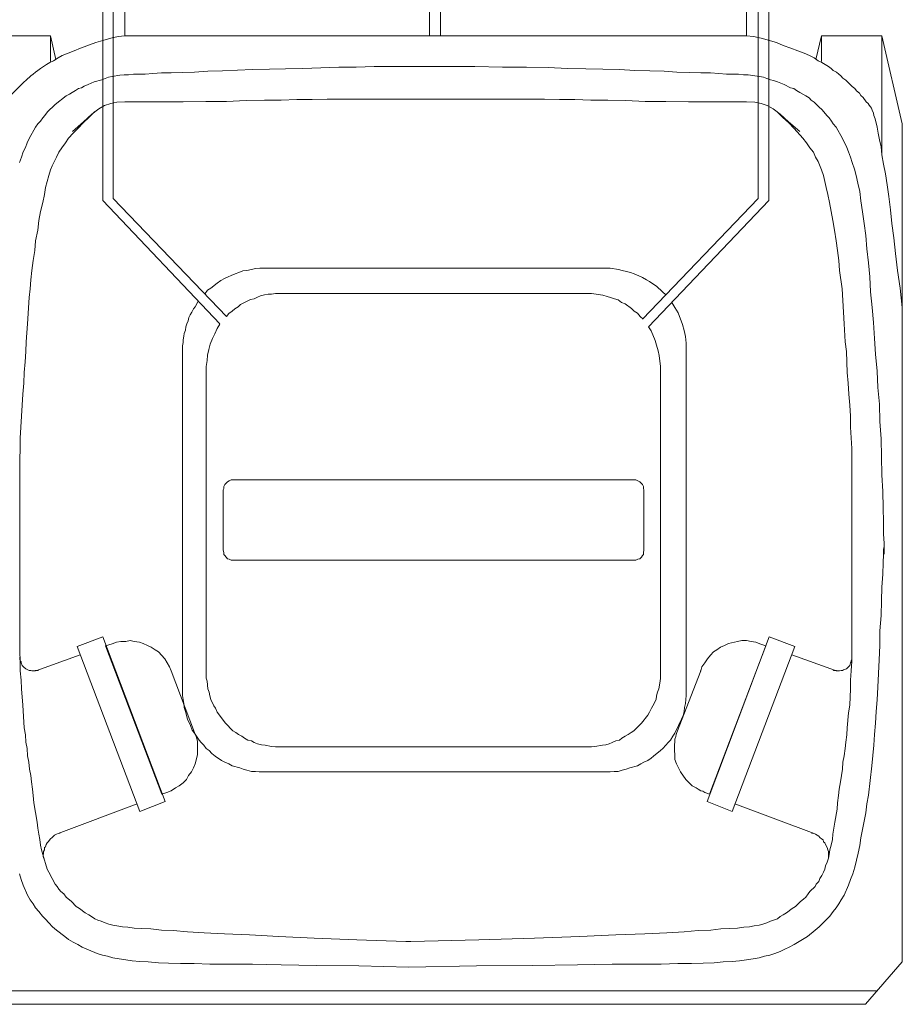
# Model space of a CAD drawing. Header units: inches. Extents: x 43593 to 117387, y -66787 to -26237.
# Tile 246 of 256: x 50042 to 50089, y -29514 to -29461. Entities that reach past the tile are written whole.
import ezdxf

# ---------------------------------------------------------------- set-up
doc = ezdxf.new("R2010")
doc.units = ezdxf.units.IN
doc.header["$MEASUREMENT"] = 0
doc.layers.get('0').update_dxf_attribs({"lineweight": 0})
doc.layers.add('p--kosz śmietnik', color=252, linetype='Continuous', lineweight=0)

# ---------------------------------------------------------------- blocks, each defined once
blk = doc.blocks.new('kosz120L-rzut')
at = {"linetype": 'Continuous'}
for points in [[(-16.449, 43.182), (-16.449, 57.401)], [(-15.903, 43.296), (-15.903, 57.424)], [(-15.266, 52.032), (-15.266, 57.447)], [(1.092, 57.356), (1.092, 52.032)], [(1.684, 52.032), (1.684, 57.447)], [(18.11, 52.032), (18.11, 57.447)], [(18.747, 43.296), (18.747, 57.424)], [(19.316, 43.182), (19.316, 57.401)], [(-22.546, 52.032), (-19.27, 52.032)], [(-19.27, 50.644), (-19.27, 52.032)], [(-19.27, 52.032), (-18.975, 50.758)], [(-16.449, 51.782), (-16.017, 51.896)], [(-16.017, 51.896), (-15.63, 51.987)], [(-15.63, 51.987), (-15.266, 52.032)], [(-15.266, 52.032), (-2.298, 52.032)], [(-15.266, 52.009), (-15.266, 52.009)], [(5.165, 52.032), (-2.298, 52.032)], [(18.11, 52.032), (5.165, 52.032)], [(18.497, 51.987), (18.11, 52.032)], [(18.11, 52.009), (18.11, 52.009)], [(18.906, 51.896), (18.497, 51.987)], [(19.725, 51.668), (18.906, 51.896)], [(22.137, 52.032), (21.841, 50.758)], [(25.39, 52.032), (22.137, 52.032)], [(22.137, 50.644), (22.137, 52.032)], [(25.39, 52.032), (26.482, 47.3)], [(25.39, 45.639), (25.39, 52.032)], [(-17.996, 51.213), (-17.655, 51.372)], [(-17.655, 51.372), (-16.836, 51.668)], [(-16.836, 51.668), (-16.449, 51.782)], [(20.089, 51.509), (19.725, 51.668)], [(20.499, 51.372), (20.089, 51.509)], [(20.863, 51.213), (20.499, 51.372)], [(-19.111, 50.69), (-18.861, 50.849)], [(-18.861, 50.849), (-18.633, 50.963)], [(-18.633, 50.963), (-18.315, 51.099)], [(-18.315, 51.099), (-17.996, 51.213)], [(21.204, 51.099), (20.863, 51.213)], [(21.5, 50.963), (21.204, 51.099)], [(21.75, 50.849), (21.5, 50.963)], [(21.955, 50.69), (21.75, 50.849)], [(-19.953, 50.166), (-19.794, 50.28)], [(-19.794, 50.28), (-19.634, 50.371)], [(-19.634, 50.371), (-19.475, 50.485)], [(-19.475, 50.485), (-19.293, 50.599)], [(-19.293, 50.599), (-19.111, 50.69)], [(-7.508, 50.235), (-6.643, 50.257)], [(-6.643, 50.257), (-5.711, 50.28)], [(-5.711, 50.28), (-3.777, 50.348)], [(-3.777, 50.348), (-2.844, 50.348)], [(-2.844, 50.348), (-1.888, 50.371)], [(-1.888, 50.371), (-0.023, 50.371)], [(3.526, 50.371), (-0.023, 50.371)], [(5.005, 50.348), (3.526, 50.371)], [(6.302, 50.348), (5.005, 50.348)], [(7.462, 50.326), (6.302, 50.348)], [(8.509, 50.28), (7.462, 50.326)], [(9.487, 50.257), (8.509, 50.28)], [(10.397, 50.235), (9.487, 50.257)], [(22.16, 50.599), (21.955, 50.69)], [(22.524, 50.371), (22.16, 50.599)], [(22.66, 50.28), (22.524, 50.371)], [(22.774, 50.166), (22.66, 50.28)], [(-20.567, 49.643), (-20.317, 49.871)], [(-20.317, 49.871), (-20.203, 49.962)], [(-20.203, 49.962), (-20.067, 50.075)], [(-20.067, 50.075), (-19.953, 50.166)], [(-16.517, 49.666), (-16.153, 49.802)], [(-16.153, 49.802), (-15.949, 49.848)], [(-15.949, 49.848), (-15.539, 49.916)], [(-15.539, 49.916), (-15.312, 49.939)], [(-15.312, 49.939), (-15.084, 49.939)], [(-15.084, 49.939), (-14.811, 49.962)], [(-14.811, 49.962), (-14.174, 49.962)], [(-14.174, 49.962), (-13.764, 50.007)], [(-13.764, 50.007), (-13.309, 50.03)], [(-13.309, 50.03), (-12.786, 50.03)], [(-12.786, 50.03), (-12.172, 50.053)], [(-12.172, 50.053), (-11.535, 50.075)], [(-11.535, 50.075), (-10.807, 50.121)], [(-10.807, 50.121), (-10.033, 50.144)], [(-10.033, 50.144), (-8.418, 50.212)], [(-8.418, 50.212), (-7.508, 50.235)], [(11.285, 50.212), (10.397, 50.235)], [(12.126, 50.166), (11.285, 50.212)], [(12.923, 50.144), (12.126, 50.166)], [(13.696, 50.121), (12.923, 50.144)], [(14.379, 50.075), (13.696, 50.121)], [(15.039, 50.053), (14.379, 50.075)], [(15.653, 50.03), (15.039, 50.053)], [(16.176, 50.03), (15.653, 50.03)], [(16.631, 50.007), (16.176, 50.03)], [(17.041, 49.962), (16.631, 50.007)], [(17.678, 49.962), (17.041, 49.962)], [(17.951, 49.939), (17.678, 49.962)], [(18.201, 49.939), (17.951, 49.939)], [(18.815, 49.848), (18.201, 49.939)], [(19.02, 49.802), (18.815, 49.848)], [(19.202, 49.734), (19.02, 49.802)], [(19.407, 49.666), (19.202, 49.734)], [(22.956, 50.075), (22.774, 50.166)], [(23.07, 49.962), (22.956, 50.075)], [(23.183, 49.871), (23.07, 49.962)], [(23.297, 49.757), (23.183, 49.871)], [(23.457, 49.643), (23.297, 49.757)], [(-21.523, 48.71), (-20.704, 49.529)], [(-20.704, 49.529), (-20.567, 49.643)], [(-17.769, 49.188), (-17.609, 49.234)], [(-17.609, 49.234), (-17.45, 49.325)], [(-17.45, 49.325), (-17.245, 49.416)], [(-17.245, 49.416), (-17.086, 49.484)], [(-17.086, 49.484), (-16.927, 49.552)], [(-16.927, 49.552), (-16.517, 49.666)], [(19.566, 49.62), (19.407, 49.666)], [(19.771, 49.552), (19.566, 49.62)], [(19.953, 49.484), (19.771, 49.552)], [(20.135, 49.416), (19.953, 49.484)], [(20.476, 49.234), (20.135, 49.416)], [(20.658, 49.188), (20.476, 49.234)], [(23.798, 49.302), (23.457, 49.643)], [(23.934, 49.188), (23.798, 49.302)], [(-19.02, 48.346), (-18.428, 48.801)], [(-18.428, 48.801), (-18.246, 48.892)], [(-18.246, 48.892), (-18.11, 48.983)], [(-18.11, 48.983), (-17.928, 49.097)], [(-17.928, 49.097), (-17.769, 49.188)], [(20.795, 49.097), (20.658, 49.188)], [(20.977, 48.983), (20.795, 49.097)], [(21.136, 48.892), (20.977, 48.983)], [(21.295, 48.801), (21.136, 48.892)], [(21.477, 48.688), (21.295, 48.801)], [(21.591, 48.574), (21.477, 48.688)], [(24.025, 49.074), (23.934, 49.188)], [(24.185, 48.938), (24.025, 49.074)], [(24.253, 48.824), (24.185, 48.938)], [(24.389, 48.71), (24.253, 48.824)], [(24.549, 48.483), (24.389, 48.71)], [(-19.293, 48.073), (-19.157, 48.187)], [(-19.157, 48.187), (-19.02, 48.346)], [(-16.677, 48.096), (-16.358, 48.278)], [(-16.358, 48.278), (-16.017, 48.392)], [(-16.017, 48.392), (-15.698, 48.46)], [(-15.698, 48.46), (-15.266, 48.483)], [(-15.266, 48.483), (-14.697, 48.483)], [(-14.857, 48.483), (-12.149, 48.483)], [(-14.174, 48.483), (-14.174, 48.483)], [(-12.149, 48.483), (-10.921, 48.506)], [(-10.921, 48.506), (-9.806, 48.506)], [(-9.806, 48.506), (-8.759, 48.551)], [(-8.759, 48.551), (-7.781, 48.574)], [(-7.781, 48.574), (-6.871, 48.574)], [(-6.871, 48.574), (-6.029, 48.597)], [(-6.029, 48.597), (-5.21, 48.597)], [(-5.21, 48.597), (-4.414, 48.619)], [(-4.414, 48.619), (-0.023, 48.619)], [(7.258, 48.619), (-0.023, 48.619)], [(8.077, 48.597), (7.258, 48.619)], [(8.896, 48.597), (8.077, 48.597)], [(9.76, 48.574), (8.896, 48.597)], [(10.67, 48.574), (9.76, 48.574)], [(11.626, 48.551), (10.67, 48.574)], [(12.672, 48.506), (11.626, 48.551)], [(13.787, 48.506), (12.672, 48.506)], [(14.993, 48.483), (13.787, 48.506)], [(17.7, 48.483), (14.993, 48.483)], [(17.041, 48.483), (17.041, 48.483)], [(18.11, 48.483), (17.587, 48.483)], [(18.565, 48.46), (18.11, 48.483)], [(18.906, 48.392), (18.565, 48.46)], [(19.225, 48.278), (18.906, 48.392)], [(19.543, 48.096), (19.225, 48.278)], [(21.75, 48.46), (21.591, 48.574)], [(22.023, 48.187), (21.75, 48.46)], [(22.16, 48.073), (22.023, 48.187)], [(24.64, 48.392), (24.549, 48.483)], [(24.708, 48.301), (24.64, 48.392)], [(24.776, 48.21), (24.708, 48.301)], [(24.822, 48.142), (24.776, 48.21)], [(24.867, 48.028), (24.822, 48.142)], [(-19.794, 47.436), (-19.68, 47.618)], [(-19.68, 47.618), (-19.566, 47.755)], [(-19.566, 47.755), (-19.43, 47.937)], [(-19.43, 47.937), (-19.293, 48.073)], [(-17.518, 47.345), (-17.2, 47.641)], [(-17.496, 47.414), (-17.041, 47.823)], [(-17.2, 47.641), (-16.881, 47.96)], [(-17.041, 47.823), (-16.677, 48.096)], [(19.93, 47.823), (19.543, 48.096)], [(20.067, 47.641), (19.748, 47.96)], [(20.362, 47.414), (19.93, 47.823)], [(20.385, 47.345), (20.067, 47.641)], [(22.273, 47.937), (22.16, 48.073)], [(22.433, 47.755), (22.273, 47.937)], [(22.546, 47.618), (22.433, 47.755)], [(22.683, 47.436), (22.546, 47.618)], [(24.935, 47.869), (24.867, 48.028)], [(24.958, 47.755), (24.935, 47.869)], [(25.026, 47.573), (24.958, 47.755)], [(-20.408, 46.504), (-20.067, 47.118)], [(-20.067, 47.118), (-19.953, 47.3)], [(-19.953, 47.3), (-19.794, 47.436)], [(-18.087, 46.89), (-17.496, 47.414)], [(-17.791, 47.05), (-17.518, 47.345)], [(20.977, 46.89), (20.362, 47.414)], [(20.681, 47.05), (20.385, 47.345)], [(22.774, 47.3), (22.683, 47.436)], [(22.933, 47.118), (22.774, 47.3)], [(23.275, 46.504), (22.933, 47.118)], [(25.14, 47.118), (25.026, 47.573)], [(25.186, 46.799), (25.14, 47.118)], [(26.482, 37.471), (26.482, 47.3)], [(-18.292, 46.526), (-18.042, 46.799)], [(-18.042, 46.799), (-17.791, 47.05)], [(21.136, 46.526), (20.681, 47.05)], [(25.254, 46.435), (25.186, 46.799)], [(-20.726, 45.798), (-20.613, 46.026)], [(-20.613, 46.026), (-20.522, 46.276)], [(-20.522, 46.276), (-20.408, 46.504)], [(-18.656, 46.003), (-18.451, 46.276)], [(-18.451, 46.276), (-18.292, 46.526)], [(21.341, 46.276), (21.136, 46.526)], [(21.523, 46.003), (21.341, 46.276)], [(23.502, 46.026), (23.275, 46.504)], [(23.593, 45.798), (23.502, 46.026)], [(25.345, 46.071), (25.254, 46.435)], [(25.39, 45.639), (25.345, 46.071)], [(-20.931, 45.229), (-20.817, 45.502)], [(-20.817, 45.502), (-20.726, 45.798)], [(-19.179, 45.047), (-18.952, 45.502)], [(-18.952, 45.502), (-18.815, 45.775)], [(-18.815, 45.775), (-18.656, 46.003)], [(21.705, 45.775), (21.523, 46.003)], [(21.818, 45.502), (21.705, 45.775)], [(21.955, 45.275), (21.818, 45.502)], [(23.707, 45.502), (23.593, 45.798)], [(23.798, 45.229), (23.707, 45.502)], [(25.481, 45.138), (25.39, 45.639)], [(-19.27, 44.82), (-19.179, 45.047)], [(22.137, 44.82), (21.955, 45.275)], [(23.912, 44.865), (23.798, 45.229)], [(25.572, 44.615), (25.481, 45.138)], [(-19.543, 43.887), (-19.361, 44.524)], [(-19.361, 44.524), (-19.27, 44.82)], [(22.251, 44.524), (22.137, 44.82)], [(22.319, 44.206), (22.251, 44.524)], [(24.003, 44.524), (23.912, 44.865)], [(24.094, 44.115), (24.003, 44.524)], [(25.663, 44.024), (25.572, 44.615)], [(22.387, 43.887), (22.319, 44.206)], [(24.207, 43.66), (24.094, 44.115)], [(25.754, 43.387), (25.663, 44.024)], [(-19.68, 43.068), (-19.589, 43.5)], [(-19.589, 43.5), (-19.543, 43.887)], [(22.478, 43.5), (22.387, 43.887)], [(22.569, 43.068), (22.478, 43.5)], [(24.253, 43.159), (24.207, 43.66)], [(25.845, 42.681), (25.754, 43.387)], [(-19.794, 42.59), (-19.68, 43.068)], [(-10.17, 36.561), (-16.449, 43.182)], [(-9.806, 36.948), (-15.903, 43.296)], [(12.536, 36.811), (18.747, 43.296)], [(12.854, 36.402), (19.316, 43.182)], [(22.66, 42.59), (22.569, 43.068)], [(24.344, 42.568), (24.253, 43.159)], [(-19.885, 42.113), (-19.794, 42.59)], [(22.751, 42.113), (22.66, 42.59)], [(24.435, 41.953), (24.344, 42.568)], [(25.914, 41.953), (25.845, 42.681)], [(-19.953, 41.589), (-19.885, 42.113)], [(22.842, 41.589), (22.751, 42.113)], [(24.526, 41.293), (24.435, 41.953)], [(26.027, 41.18), (25.914, 41.953)], [(-20.067, 41.02), (-19.953, 41.589)], [(22.933, 41.02), (22.842, 41.589)], [(24.571, 40.588), (24.526, 41.293)], [(-20.112, 40.497), (-20.067, 41.02)], [(23.001, 40.497), (22.933, 41.02)], [(26.118, 40.338), (26.027, 41.18)], [(-20.203, 39.951), (-20.112, 40.497)], [(23.07, 39.951), (23.001, 40.497)], [(24.662, 39.837), (24.571, 40.588)], [(26.232, 39.428), (26.118, 40.338)], [(-20.271, 39.428), (-20.203, 39.951)], [(23.115, 39.428), (23.07, 39.951)], [(24.731, 39.087), (24.662, 39.837)], [(-20.317, 38.927), (-20.271, 39.428)], [(-9.556, 39.155), (-9.715, 39.087)], [(-9.556, 39.155), (-9.715, 39.087)], [(-9.351, 39.246), (-9.556, 39.155)], [(-9.351, 39.246), (-9.556, 39.155)], [(-9.146, 39.314), (-9.351, 39.246)], [(-9.146, 39.314), (-9.351, 39.246)], [(-8.941, 39.405), (-9.146, 39.314)], [(-8.941, 39.405), (-9.146, 39.314)], [(-8.714, 39.428), (-8.941, 39.405)], [(-8.714, 39.428), (-8.941, 39.405)], [(-8.463, 39.473), (-8.714, 39.428)], [(-8.463, 39.473), (-8.714, 39.428)], [(-8.259, 39.519), (-8.463, 39.473)], [(-8.259, 39.519), (-8.463, 39.473)], [(-8.031, 39.542), (-8.259, 39.519)], [(-8.031, 39.542), (-8.259, 39.519)], [(-7.826, 39.542), (-8.031, 39.542)], [(-7.826, 39.542), (-8.031, 39.542)], [(-7.826, 39.542), (10.579, 39.542)], [(10.784, 39.542), (10.557, 39.542)], [(10.784, 39.542), (10.557, 39.542)], [(11.239, 39.473), (10.784, 39.542)], [(11.239, 39.473), (10.784, 39.542)], [(11.444, 39.428), (11.239, 39.473)], [(11.444, 39.428), (11.239, 39.473)], [(11.671, 39.36), (11.444, 39.428)], [(11.671, 39.36), (11.444, 39.428)], [(11.876, 39.314), (11.671, 39.36)], [(11.876, 39.314), (11.671, 39.36)], [(12.081, 39.246), (11.876, 39.314)], [(12.081, 39.246), (11.876, 39.314)], [(12.331, 39.132), (12.081, 39.246)], [(12.331, 39.132), (12.081, 39.246)], [(23.252, 38.427), (23.115, 39.428)], [(26.369, 38.472), (26.232, 39.428)], [(-20.362, 38.427), (-20.317, 38.927)], [(-10.306, 38.745), (-10.648, 38.472)], [(-10.306, 38.745), (-10.648, 38.472)], [(-10.124, 38.882), (-10.306, 38.745)], [(-10.124, 38.882), (-10.306, 38.745)], [(-9.92, 38.996), (-10.124, 38.882)], [(-9.92, 38.996), (-10.124, 38.882)], [(-9.715, 39.087), (-9.92, 38.996)], [(-9.715, 39.087), (-9.92, 38.996)], [(12.536, 39.041), (12.331, 39.132)], [(12.536, 39.041), (12.331, 39.132)], [(12.741, 38.927), (12.536, 39.041)], [(12.741, 38.927), (12.536, 39.041)], [(12.9, 38.836), (12.741, 38.927)], [(12.9, 38.836), (12.741, 38.927)], [(13.082, 38.7), (12.9, 38.836)], [(13.082, 38.7), (12.9, 38.836)], [(13.287, 38.586), (13.082, 38.7)], [(13.287, 38.586), (13.082, 38.7)], [(24.776, 38.268), (24.731, 39.087)], [(-20.408, 37.972), (-20.362, 38.427)], [(-10.83, 38.359), (-10.966, 38.177)], [(-10.83, 38.359), (-10.966, 38.177)], [(-10.648, 38.472), (-10.83, 38.359)], [(-10.648, 38.472), (-10.83, 38.359)], [(-7.781, 38.108), (-7.986, 38.063)], [(-7.781, 38.108), (-7.986, 38.063)], [(-7.576, 38.154), (-7.781, 38.108)], [(-7.576, 38.154), (-7.781, 38.108)], [(-7.394, 38.154), (-7.576, 38.154)], [(-7.394, 38.154), (-7.576, 38.154)], [(-7.189, 38.177), (-7.394, 38.154)], [(-7.189, 38.177), (-7.394, 38.154)], [(-6.985, 38.177), (-7.189, 38.177)], [(-6.985, 38.177), (-7.189, 38.177)], [(-6.985, 38.177), (9.578, 38.177)], [(9.783, 38.177), (9.578, 38.177)], [(9.783, 38.177), (9.578, 38.177)], [(10.397, 38.086), (9.783, 38.177)], [(10.397, 38.086), (9.783, 38.177)], [(10.625, 38.017), (10.397, 38.086)], [(10.625, 38.017), (10.397, 38.086)], [(13.605, 38.268), (13.287, 38.586)], [(13.605, 38.268), (13.287, 38.586)], [(13.787, 38.108), (13.605, 38.268)], [(13.787, 38.108), (13.605, 38.268)], [(23.366, 36.561), (23.252, 38.427)], [(24.867, 37.426), (24.776, 38.268)], [(26.482, 37.426), (26.369, 38.472)], [(-20.499, 36.561), (-20.408, 37.972)], [(-11.33, 37.767), (-11.489, 37.471)], [(-11.33, 37.767), (-11.489, 37.471)], [(-9.055, 37.585), (-9.191, 37.471)], [(-9.055, 37.585), (-9.191, 37.471)], [(-8.532, 37.858), (-9.055, 37.585)], [(-8.532, 37.858), (-9.055, 37.585)], [(-8.327, 37.904), (-8.532, 37.858)], [(-8.327, 37.904), (-8.532, 37.858)], [(-8.145, 37.995), (-8.327, 37.904)], [(-8.145, 37.995), (-8.327, 37.904)], [(-7.986, 38.063), (-8.145, 37.995)], [(-7.986, 38.063), (-8.145, 37.995)], [(10.807, 37.972), (10.625, 38.017)], [(10.807, 37.972), (10.625, 38.017)], [(11.034, 37.904), (10.807, 37.972)], [(11.034, 37.904), (10.807, 37.972)], [(11.216, 37.835), (11.034, 37.904)], [(11.216, 37.835), (11.034, 37.904)], [(11.398, 37.699), (11.216, 37.835)], [(11.398, 37.699), (11.216, 37.835)], [(11.603, 37.631), (11.398, 37.699)], [(11.603, 37.631), (11.398, 37.699)], [(11.944, 37.38), (11.603, 37.631)], [(11.944, 37.38), (11.603, 37.631)], [(14.265, 37.426), (14.106, 37.699)], [(14.265, 37.426), (14.106, 37.699)], [(-11.762, 37.039), (-11.831, 36.902)], [(-11.762, 37.039), (-11.831, 36.902)], [(-11.671, 37.176), (-11.762, 37.039)], [(-11.671, 37.176), (-11.762, 37.039)], [(-11.58, 37.358), (-11.671, 37.176)], [(-11.58, 37.358), (-11.671, 37.176)], [(-11.489, 37.471), (-11.58, 37.358)], [(-11.489, 37.471), (-11.58, 37.358)], [(-9.692, 37.107), (-9.806, 36.948)], [(-9.692, 37.107), (-9.806, 36.948)], [(-9.51, 37.244), (-9.692, 37.107)], [(-9.51, 37.244), (-9.692, 37.107)], [(-9.374, 37.358), (-9.51, 37.244)], [(-9.374, 37.358), (-9.51, 37.244)], [(-9.191, 37.471), (-9.374, 37.358)], [(-9.191, 37.471), (-9.374, 37.358)], [(12.081, 37.244), (11.944, 37.38)], [(12.081, 37.244), (11.944, 37.38)], [(12.263, 37.13), (12.081, 37.244)], [(12.263, 37.13), (12.081, 37.244)], [(12.399, 36.948), (12.263, 37.13)], [(12.399, 36.948), (12.263, 37.13)], [(14.356, 37.289), (14.265, 37.426)], [(14.356, 37.289), (14.265, 37.426)], [(14.447, 37.153), (14.356, 37.289)], [(14.447, 37.153), (14.356, 37.289)], [(14.675, 36.516), (14.447, 37.153)], [(14.675, 36.516), (14.447, 37.153)], [(24.935, 36.629), (24.867, 37.426)], [(26.482, 2.275), (26.482, 37.426)], [(-20.567, 35.583), (-20.499, 36.561)], [(-11.944, 36.561), (-11.99, 36.402)], [(-11.944, 36.561), (-11.99, 36.402)], [(-11.876, 36.72), (-11.944, 36.561)], [(-11.876, 36.72), (-11.944, 36.561)], [(-11.831, 36.902), (-11.876, 36.72)], [(-11.831, 36.902), (-11.876, 36.72)], [(-10.17, 36.538), (-10.306, 36.311)], [(-10.17, 36.538), (-10.306, 36.311)], [(12.559, 36.811), (12.399, 36.948)], [(12.559, 36.811), (12.399, 36.948)], [(14.766, 36.197), (14.675, 36.516)], [(14.766, 36.197), (14.675, 36.516)], [(23.411, 35.583), (23.366, 36.561)], [(24.981, 35.765), (24.935, 36.629)], [(-12.081, 36.038), (-12.104, 35.901)], [(-12.081, 36.038), (-12.104, 35.901)], [(-12.013, 36.22), (-12.081, 36.038)], [(-12.013, 36.22), (-12.081, 36.038)], [(-11.99, 36.402), (-12.013, 36.22)], [(-11.99, 36.402), (-12.013, 36.22)], [(-10.443, 36.015), (-10.557, 35.765)], [(-10.443, 36.015), (-10.557, 35.765)], [(-10.306, 36.311), (-10.443, 36.015)], [(-10.306, 36.311), (-10.443, 36.015)], [(12.991, 36.174), (12.854, 36.402)], [(12.991, 36.174), (12.854, 36.402)], [(13.218, 35.651), (12.991, 36.174)], [(13.218, 35.651), (12.991, 36.174)], [(14.834, 35.879), (14.766, 36.197)], [(14.834, 35.879), (14.766, 36.197)], [(-20.59, 35.06), (-20.567, 35.583)], [(-12.149, 35.56), (-12.172, 35.378)], [(-12.149, 35.56), (-12.172, 35.378)], [(-12.104, 35.901), (-12.149, 35.697)], [(-12.104, 35.901), (-12.149, 35.697)], [(-12.149, 35.697), (-12.149, 35.56)], [(-12.149, 35.697), (-12.149, 35.56)], [(-10.693, 35.469), (-10.761, 35.173)], [(-10.693, 35.469), (-10.761, 35.173)], [(-10.557, 35.765), (-10.693, 35.469)], [(-10.557, 35.765), (-10.693, 35.469)], [(13.287, 35.401), (13.218, 35.651)], [(13.287, 35.401), (13.218, 35.651)], [(14.879, 35.515), (14.834, 35.879)], [(14.879, 35.515), (14.834, 35.879)], [(14.879, 35.196), (14.879, 35.515)], [(14.879, 35.196), (14.879, 35.515)], [(23.479, 35.06), (23.411, 35.583)], [(25.049, 34.923), (24.981, 35.765)], [(-20.635, 34.514), (-20.59, 35.06)], [(-12.172, 35.378), (-12.172, 35.196)], [(-12.172, 35.378), (-12.172, 35.196)], [(-12.172, 16.836), (-12.172, 35.196)], [(-10.761, 35.173), (-10.83, 34.878)], [(-10.761, 35.173), (-10.83, 34.878)], [(13.378, 35.105), (13.287, 35.401)], [(13.378, 35.105), (13.287, 35.401)], [(13.423, 34.855), (13.378, 35.105)], [(13.423, 34.855), (13.378, 35.105)], [(14.879, 35.196), (14.879, 16.836)], [(23.525, 33.945), (23.479, 35.06)], [(25.14, 34.013), (25.049, 34.923)], [(-20.681, 33.945), (-20.635, 34.514)], [(-10.852, 34.582), (-10.898, 34.263)], [(-10.852, 34.582), (-10.898, 34.263)], [(-10.83, 34.878), (-10.852, 34.582)], [(-10.83, 34.878), (-10.852, 34.582)], [(13.491, 34.263), (13.423, 34.855)], [(13.491, 34.263), (13.423, 34.855)], [(-20.704, 33.376), (-20.681, 33.945)], [(-10.898, 17.723), (-10.898, 34.263)], [(-10.898, 34.263), (-10.898, 34.263)], [(-10.898, 34.263), (-10.898, 34.263)], [(13.491, 34.263), (13.491, 17.723)], [(23.57, 33.376), (23.525, 33.945)], [(25.163, 33.126), (25.14, 34.013)], [(-20.749, 32.785), (-20.704, 33.376)], [(23.616, 32.785), (23.57, 33.376)], [(25.254, 32.238), (25.163, 33.126)], [(-20.795, 32.193), (-20.749, 32.785)], [(23.661, 32.193), (23.616, 32.785)], [(-20.817, 31.601), (-20.795, 32.193)], [(23.707, 31.601), (23.661, 32.193)], [(25.277, 31.306), (25.254, 32.238)], [(-20.886, 30.418), (-20.817, 31.601)], [(23.707, 31.01), (23.707, 31.601)], [(25.345, 30.373), (25.277, 31.306)], [(23.775, 29.85), (23.707, 31.01)], [(-20.886, 29.85), (-20.886, 30.418)], [(25.39, 28.439), (25.345, 30.373)], [(-20.908, 29.258), (-20.886, 29.85)], [(23.775, 18.428), (23.775, 29.85)], [(-20.908, 18.952), (-20.908, 29.258)], [(-9.897, 27.916), (-9.76, 28.075)], [(-9.76, 28.075), (-9.669, 28.121)], [(-9.669, 28.121), (-9.556, 28.166)], [(-9.556, 28.166), (-9.442, 28.166)], [(-9.442, 28.166), (12.172, 28.166)], [(12.172, 28.166), (12.286, 28.121)], [(12.286, 28.121), (12.377, 28.075)], [(12.377, 28.075), (12.536, 27.916)], [(25.436, 27.552), (25.39, 28.439)], [(-9.988, 27.643), (-9.965, 27.711)], [(-9.988, 24.389), (-9.988, 27.643)], [(-9.965, 27.825), (-9.897, 27.916)], [(-9.965, 27.711), (-9.965, 27.825)], [(12.536, 27.916), (12.581, 27.825)], [(12.581, 27.825), (12.581, 27.711)], [(12.581, 27.711), (12.604, 27.643)], [(12.604, 27.643), (12.604, 24.389)], [(25.459, 26.664), (25.436, 27.552)], [(25.481, 25.914), (25.459, 26.664)], [(25.481, 25.277), (25.481, 25.914)], [(25.504, 24.753), (25.481, 25.277)], [(-9.965, 24.276), (-9.988, 24.389)], [(12.604, 24.389), (12.581, 24.276)], [(25.481, 24.458), (25.504, 24.594)], [(25.481, 24.162), (25.481, 24.458)], [(25.504, 24.185), (25.504, 24.753)], [(25.504, 24.594), (25.504, 24.185)], [(-9.965, 24.162), (-9.965, 24.276)], [(-9.897, 24.116), (-9.965, 24.162)], [(-9.829, 24.025), (-9.897, 24.116)], [(-9.76, 23.934), (-9.829, 24.025)], [(-9.669, 23.912), (-9.76, 23.934)], [(-9.556, 23.866), (-9.669, 23.912)], [(12.172, 23.866), (-9.556, 23.866)], [(12.286, 23.912), (12.172, 23.866)], [(12.377, 23.934), (12.286, 23.912)], [(12.468, 24.025), (12.377, 23.934)], [(12.536, 24.116), (12.468, 24.025)], [(12.581, 24.162), (12.536, 24.116)], [(12.581, 24.276), (12.581, 24.162)], [(25.459, 23.707), (25.481, 24.162)], [(25.436, 23.115), (25.459, 23.707)], [(25.39, 22.41), (25.436, 23.115)], [(25.368, 21.682), (25.39, 22.41)], [(25.345, 20.886), (25.368, 21.682)], [(25.277, 20.067), (25.345, 20.886)], [(-16.449, 19.748), (-17.837, 19.225)], [(-13.105, 10.898), (-16.449, 19.748)], [(15.994, 10.898), (19.339, 19.748)], [(19.339, 19.748), (20.704, 19.225)], [(25.277, 19.27), (25.277, 20.067)], [(-17.837, 19.225), (-14.47, 10.352)], [(-16.313, 19.248), (-15.949, 19.361)], [(-13.287, 11.285), (-16.313, 19.248)], [(-15.949, 19.361), (-15.721, 19.452)], [(-15.949, 19.361), (-15.949, 19.361)], [(-15.721, 19.452), (-15.494, 19.498)], [(-15.494, 19.498), (-15.221, 19.498)], [(-15.221, 19.498), (-14.993, 19.543)], [(-14.993, 19.543), (-14.766, 19.498)], [(-14.766, 19.498), (-14.493, 19.452)], [(-14.493, 19.452), (-14.288, 19.384)], [(-14.288, 19.384), (-14.06, 19.27)], [(-14.06, 19.27), (-13.855, 19.179)], [(-13.855, 19.179), (-13.651, 19.043)], [(-13.651, 19.043), (-13.469, 18.929)], [(16.131, 11.285), (19.157, 19.248)], [(16.517, 19.043), (16.335, 18.929)], [(16.722, 19.179), (16.517, 19.043)], [(16.927, 19.27), (16.722, 19.179)], [(17.154, 19.384), (16.927, 19.27)], [(17.632, 19.498), (17.154, 19.384)], [(20.704, 19.225), (17.336, 10.352)], [(17.86, 19.543), (17.632, 19.498)], [(18.11, 19.543), (17.86, 19.543)], [(18.36, 19.498), (18.11, 19.543)], [(18.611, 19.452), (18.36, 19.498)], [(18.838, 19.361), (18.611, 19.452)], [(19.157, 19.248), (18.838, 19.361)], [(18.838, 19.361), (18.838, 19.361)], [(25.231, 18.497), (25.277, 19.27)], [(-20.886, 18.428), (-20.908, 18.952)], [(-20.908, 18.656), (-20.908, 18.542)], [(-20.908, 18.656), (-20.908, 18.542)], [(-20.908, 18.542), (-20.886, 18.451)], [(-20.908, 18.542), (-20.886, 18.451)], [(-17.678, 18.77), (-19.998, 17.928)], [(-13.469, 18.929), (-13.127, 18.565)], [(-13.127, 18.565), (-12.991, 18.337)], [(16.017, 18.565), (15.88, 18.337)], [(16.176, 18.747), (16.017, 18.565)], [(16.335, 18.929), (16.176, 18.747)], [(20.544, 18.77), (22.888, 17.928)], [(23.73, 18.451), (23.775, 18.542)], [(23.73, 18.451), (23.775, 18.542)], [(23.775, 18.542), (23.775, 18.656)], [(23.775, 18.542), (23.775, 18.656)], [(-20.886, 18.451), (-20.84, 18.406)], [(-20.886, 18.451), (-20.84, 18.406)], [(-20.886, 17.905), (-20.886, 18.428)], [(-20.84, 18.406), (-20.84, 18.337)], [(-20.84, 18.406), (-20.84, 18.337)], [(-20.84, 18.337), (-20.795, 18.201)], [(-20.84, 18.337), (-20.795, 18.201)], [(-20.795, 18.201), (-20.704, 18.11)], [(-20.795, 18.201), (-20.704, 18.11)], [(-20.704, 18.11), (-20.59, 18.019)], [(-20.704, 18.11), (-20.59, 18.019)], [(-20.59, 18.019), (-20.408, 17.928)], [(-20.59, 18.019), (-20.408, 17.928)], [(-12.991, 18.337), (-12.877, 18.133)], [(-12.877, 18.133), (-12.786, 17.905)], [(15.721, 18.133), (15.653, 17.905)], [(15.88, 18.337), (15.721, 18.133)], [(23.32, 17.973), (23.479, 18.019)], [(23.32, 17.973), (23.479, 18.019)], [(23.479, 18.019), (23.661, 18.201)], [(23.479, 18.019), (23.661, 18.201)], [(23.661, 18.201), (23.707, 18.337)], [(23.661, 18.201), (23.707, 18.337)], [(23.707, 18.337), (23.73, 18.406)], [(23.707, 18.337), (23.73, 18.406)], [(23.73, 18.406), (23.73, 18.451)], [(23.73, 18.406), (23.73, 18.451)], [(23.73, 17.905), (23.775, 18.428)], [(25.163, 17.041), (25.231, 18.497)], [(-20.84, 17.405), (-20.886, 17.905)], [(-20.408, 17.928), (-20.317, 17.928)], [(-20.408, 17.928), (-20.317, 17.928)], [(-20.317, 17.928), (-20.271, 17.905)], [(-20.317, 17.928), (-20.271, 17.905)], [(-20.271, 17.905), (-20.089, 17.905)], [(-20.271, 17.905), (-20.089, 17.905)], [(-20.089, 17.905), (-20.067, 17.928)], [(-20.089, 17.905), (-20.067, 17.928)], [(-20.067, 17.928), (-19.953, 17.928)], [(-20.067, 17.928), (-19.953, 17.928)], [(-19.953, 17.928), (-19.907, 17.973)], [(-19.953, 17.928), (-19.907, 17.973)], [(-12.786, 17.905), (-12.786, 17.905)], [(-12.786, 17.905), (-11.535, 14.606)], [(-10.898, 17.723), (-10.898, 17.518)], [(-10.898, 17.723), (-10.898, 17.518)], [(-10.898, 17.518), (-10.852, 17.359)], [(-10.898, 17.518), (-10.852, 17.359)], [(13.469, 17.359), (13.491, 17.518)], [(13.469, 17.359), (13.491, 17.518)], [(13.491, 17.518), (13.491, 17.723)], [(13.491, 17.518), (13.491, 17.723)], [(15.653, 17.905), (14.379, 14.606)], [(15.653, 17.905), (15.63, 17.905)], [(22.774, 17.973), (22.797, 17.928)], [(22.774, 17.973), (22.797, 17.928)], [(22.797, 17.928), (22.933, 17.928)], [(22.797, 17.928), (22.933, 17.928)], [(22.933, 17.928), (22.956, 17.905)], [(22.933, 17.928), (22.956, 17.905)], [(22.956, 17.905), (23.115, 17.905)], [(22.956, 17.905), (23.115, 17.905)], [(23.115, 17.905), (23.206, 17.928)], [(23.115, 17.905), (23.206, 17.928)], [(23.206, 17.928), (23.275, 17.928)], [(23.206, 17.928), (23.275, 17.928)], [(23.275, 17.928), (23.32, 17.973)], [(23.275, 17.928), (23.32, 17.973)], [(23.707, 17.405), (23.73, 17.905)], [(-20.817, 16.95), (-20.84, 17.405)], [(-20.749, 16.062), (-20.817, 16.95)], [(-10.852, 17.359), (-10.807, 16.95)], [(-10.852, 17.359), (-10.807, 16.95)], [(-10.807, 16.95), (-10.739, 16.768)], [(-10.807, 16.95), (-10.739, 16.768)], [(13.332, 16.768), (13.4, 16.95)], [(13.332, 16.768), (13.4, 16.95)], [(13.4, 16.95), (13.469, 17.359)], [(13.4, 16.95), (13.469, 17.359)], [(23.661, 16.062), (23.707, 16.95)], [(23.707, 16.95), (23.707, 17.405)], [(25.14, 16.358), (25.163, 17.041)], [(-12.172, 16.836), (-12.172, 16.586)], [(-12.172, 16.836), (-12.172, 16.586)], [(-12.172, 16.586), (-12.149, 16.381)], [(-12.172, 16.586), (-12.149, 16.381)], [(-10.739, 16.768), (-10.716, 16.563)], [(-10.739, 16.768), (-10.716, 16.563)], [(-10.716, 16.563), (-10.648, 16.381)], [(-10.716, 16.563), (-10.648, 16.381)], [(13.264, 16.381), (13.287, 16.563)], [(13.264, 16.381), (13.287, 16.563)], [(13.287, 16.563), (13.332, 16.768)], [(13.287, 16.563), (13.332, 16.768)], [(14.857, 16.381), (14.879, 16.586)], [(14.857, 16.381), (14.879, 16.586)], [(14.879, 16.586), (14.879, 16.836)], [(14.879, 16.586), (14.879, 16.836)], [(-20.681, 14.857), (-20.749, 16.062)], [(-12.149, 16.381), (-12.104, 16.153)], [(-12.149, 16.381), (-12.104, 16.153)], [(-12.104, 16.153), (-12.081, 15.949)], [(-12.104, 16.153), (-12.081, 15.949)], [(-12.081, 15.949), (-12.013, 15.721)], [(-12.081, 15.949), (-12.013, 15.721)], [(-10.648, 16.381), (-10.488, 16.04)], [(-10.648, 16.381), (-10.488, 16.04)], [(-10.488, 16.04), (-10.397, 15.903)], [(-10.488, 16.04), (-10.397, 15.903)], [(-10.397, 15.903), (-10.306, 15.698)], [(-10.397, 15.903), (-10.306, 15.698)], [(12.9, 15.698), (13.014, 15.903)], [(12.9, 15.698), (13.014, 15.903)], [(13.014, 15.903), (13.082, 16.04)], [(13.014, 15.903), (13.082, 16.04)], [(13.082, 16.04), (13.264, 16.381)], [(13.082, 16.04), (13.264, 16.381)], [(14.766, 15.721), (14.788, 15.949)], [(14.766, 15.721), (14.788, 15.949)], [(14.788, 15.949), (14.834, 16.153)], [(14.788, 15.949), (14.834, 16.153)], [(14.834, 16.153), (14.857, 16.381)], [(14.834, 16.153), (14.857, 16.381)], [(23.593, 15.653), (23.661, 16.062)], [(25.072, 15.721), (25.14, 16.358)], [(-12.013, 15.721), (-11.899, 15.312)], [(-12.013, 15.721), (-11.899, 15.312)], [(-10.306, 15.698), (-10.193, 15.539)], [(-10.306, 15.698), (-10.193, 15.539)], [(-10.193, 15.539), (-10.102, 15.403)], [(-10.193, 15.539), (-10.102, 15.403)], [(-10.102, 15.403), (-9.874, 15.107)], [(-10.102, 15.403), (-9.874, 15.107)], [(12.468, 15.107), (12.809, 15.539)], [(12.468, 15.107), (12.809, 15.539)], [(12.809, 15.539), (12.9, 15.698)], [(12.809, 15.539), (12.9, 15.698)], [(14.629, 15.312), (14.72, 15.516)], [(14.629, 15.312), (14.72, 15.516)], [(14.72, 15.516), (14.766, 15.721)], [(14.72, 15.516), (14.766, 15.721)], [(23.525, 14.857), (23.593, 15.653)], [(25.049, 15.107), (25.072, 15.721)], [(-20.613, 14.47), (-20.681, 14.857)], [(-11.899, 15.312), (-11.74, 14.97)], [(-11.899, 15.312), (-11.74, 14.97)], [(-11.74, 14.97), (-11.649, 14.72)], [(-11.74, 14.97), (-11.649, 14.72)], [(-9.874, 15.107), (-9.465, 14.697)], [(-9.874, 15.107), (-9.465, 14.697)], [(12.058, 14.697), (12.468, 15.107)], [(12.058, 14.697), (12.468, 15.107)], [(14.265, 14.561), (14.47, 14.97)], [(14.265, 14.561), (14.47, 14.97)], [(14.47, 14.97), (14.538, 15.13)], [(14.47, 14.97), (14.538, 15.13)], [(14.538, 15.13), (14.629, 15.312)], [(14.538, 15.13), (14.629, 15.312)], [(23.502, 14.47), (23.525, 14.857)], [(24.981, 14.493), (25.049, 15.107)], [(-20.59, 14.083), (-20.613, 14.47)], [(-11.649, 14.72), (-11.535, 14.561)], [(-11.649, 14.72), (-11.535, 14.561)], [(-11.535, 14.606), (-11.535, 14.606)], [(-11.535, 14.606), (-11.444, 14.379)], [(-11.535, 14.561), (-11.421, 14.402)], [(-11.535, 14.561), (-11.421, 14.402)], [(-11.444, 14.379), (-11.376, 14.129)], [(-11.421, 14.402), (-11.285, 14.197)], [(-11.421, 14.402), (-11.285, 14.197)], [(-9.465, 14.697), (-9.305, 14.606)], [(-9.465, 14.697), (-9.305, 14.606)], [(-9.305, 14.606), (-9.169, 14.493)], [(-9.305, 14.606), (-9.169, 14.493)], [(-9.169, 14.493), (-8.987, 14.402)], [(-9.169, 14.493), (-8.987, 14.402)], [(-8.987, 14.402), (-8.85, 14.288)], [(-8.987, 14.402), (-8.85, 14.288)], [(-8.85, 14.288), (-8.668, 14.197)], [(-8.85, 14.288), (-8.668, 14.197)], [(11.285, 14.197), (11.421, 14.288)], [(11.285, 14.197), (11.421, 14.288)], [(11.421, 14.288), (11.603, 14.402)], [(11.421, 14.288), (11.603, 14.402)], [(11.603, 14.402), (11.762, 14.493)], [(11.603, 14.402), (11.762, 14.493)], [(11.762, 14.493), (11.922, 14.606)], [(11.762, 14.493), (11.922, 14.606)], [(11.922, 14.606), (12.058, 14.697)], [(11.922, 14.606), (12.058, 14.697)], [(14.038, 14.197), (14.151, 14.402)], [(14.038, 14.197), (14.151, 14.402)], [(14.151, 14.402), (14.265, 14.561)], [(14.151, 14.402), (14.265, 14.561)], [(14.311, 14.379), (14.265, 14.242)], [(14.333, 14.493), (14.311, 14.379)], [(14.379, 14.606), (14.333, 14.493)], [(14.379, 14.606), (14.379, 14.606)], [(23.457, 14.083), (23.502, 14.47)], [(24.958, 13.924), (24.981, 14.493)], [(-20.522, 13.742), (-20.59, 14.083)], [(-11.376, 14.129), (-11.376, 13.4)], [(-11.285, 14.197), (-11.171, 14.06)], [(-11.285, 14.197), (-11.171, 14.06)], [(-11.171, 14.06), (-11.034, 13.924)], [(-11.171, 14.06), (-11.034, 13.924)], [(-11.034, 13.924), (-10.898, 13.742)], [(-11.034, 13.924), (-10.898, 13.742)], [(-8.668, 14.197), (-8.463, 14.151)], [(-8.668, 14.197), (-8.463, 14.151)], [(-8.463, 14.151), (-8.327, 14.06)], [(-8.463, 14.151), (-8.327, 14.06)], [(-8.327, 14.06), (-8.145, 13.992)], [(-8.327, 14.06), (-8.145, 13.992)], [(-8.145, 13.992), (-7.94, 13.947)], [(-8.145, 13.992), (-7.94, 13.947)], [(-7.94, 13.947), (-7.735, 13.924)], [(-7.94, 13.947), (-7.735, 13.924)], [(-7.735, 13.924), (-7.394, 13.855)], [(-7.735, 13.924), (-7.394, 13.855)], [(-7.394, 13.855), (-7.189, 13.833)], [(-7.394, 13.855), (-7.189, 13.833)], [(-7.189, 13.833), (-6.985, 13.833)], [(-7.189, 13.833), (-6.985, 13.833)], [(9.578, 13.833), (-6.985, 13.833)], [(9.578, 13.833), (9.783, 13.833)], [(9.578, 13.833), (9.783, 13.833)], [(9.783, 13.833), (9.965, 13.855)], [(9.783, 13.833), (9.965, 13.855)], [(9.965, 13.855), (10.375, 13.924)], [(9.965, 13.855), (10.375, 13.924)], [(10.375, 13.924), (10.557, 13.947)], [(10.375, 13.924), (10.557, 13.947)], [(10.557, 13.947), (10.739, 13.992)], [(10.557, 13.947), (10.739, 13.992)], [(10.739, 13.992), (10.898, 14.06)], [(10.739, 13.992), (10.898, 14.06)], [(10.898, 14.06), (11.103, 14.151)], [(10.898, 14.06), (11.103, 14.151)], [(11.103, 14.151), (11.285, 14.197)], [(11.103, 14.151), (11.285, 14.197)], [(13.628, 13.742), (13.787, 13.924)], [(13.628, 13.742), (13.787, 13.924)], [(13.787, 13.924), (13.901, 14.06)], [(13.787, 13.924), (13.901, 14.06)], [(13.901, 14.06), (14.038, 14.197)], [(13.901, 14.06), (14.038, 14.197)], [(14.265, 14.151), (14.242, 13.878)], [(14.242, 13.878), (14.242, 13.628)], [(14.265, 14.242), (14.265, 14.151)], [(23.411, 13.742), (23.457, 14.083)], [(24.844, 12.809), (24.958, 13.924)], [(-20.499, 13.355), (-20.522, 13.742)], [(-20.431, 13.014), (-20.499, 13.355)], [(-11.376, 13.4), (-11.489, 12.923)], [(-10.898, 13.742), (-10.739, 13.628)], [(-10.898, 13.742), (-10.739, 13.628)], [(-10.739, 13.628), (-10.602, 13.469)], [(-10.739, 13.628), (-10.602, 13.469)], [(-10.602, 13.469), (-10.42, 13.332)], [(-10.602, 13.469), (-10.42, 13.332)], [(-10.42, 13.332), (-10.079, 13.105)], [(-10.42, 13.332), (-10.079, 13.105)], [(12.991, 13.218), (13.127, 13.332)], [(12.991, 13.218), (13.127, 13.332)], [(13.127, 13.332), (13.491, 13.628)], [(13.127, 13.332), (13.491, 13.628)], [(13.491, 13.628), (13.628, 13.742)], [(13.491, 13.628), (13.628, 13.742)], [(14.242, 13.628), (14.265, 13.4)], [(14.265, 13.4), (14.265, 13.15)], [(23.297, 13.014), (23.366, 13.355)], [(23.366, 13.355), (23.411, 13.742)], [(-20.385, 12.627), (-20.431, 13.014)], [(-11.58, 12.695), (-11.694, 12.49)], [(-11.489, 12.923), (-11.58, 12.695)], [(-10.079, 13.105), (-9.897, 13.014)], [(-10.079, 13.105), (-9.897, 13.014)], [(-9.897, 13.014), (-9.692, 12.923)], [(-9.897, 13.014), (-9.692, 12.923)], [(-9.692, 12.923), (-9.51, 12.809)], [(-9.692, 12.923), (-9.51, 12.809)], [(-9.51, 12.809), (-9.1, 12.695)], [(-9.51, 12.809), (-9.1, 12.695)], [(-9.1, 12.695), (-8.918, 12.627)], [(-9.1, 12.695), (-8.918, 12.627)], [(11.649, 12.627), (11.853, 12.695)], [(11.649, 12.627), (11.853, 12.695)], [(11.853, 12.695), (12.263, 12.809)], [(11.853, 12.695), (12.263, 12.809)], [(12.263, 12.809), (12.445, 12.923)], [(12.263, 12.809), (12.445, 12.923)], [(12.445, 12.923), (12.604, 13.014)], [(12.445, 12.923), (12.604, 13.014)], [(12.604, 13.014), (12.809, 13.105)], [(12.604, 13.014), (12.809, 13.105)], [(12.809, 13.105), (12.991, 13.218)], [(12.809, 13.105), (12.991, 13.218)], [(14.265, 13.15), (14.356, 12.923)], [(14.356, 12.923), (14.47, 12.695)], [(14.47, 12.695), (14.561, 12.49)], [(23.275, 12.627), (23.297, 13.014)], [(24.662, 11.239), (24.844, 12.809)], [(-20.317, 12.286), (-20.385, 12.627)], [(-20.294, 11.944), (-20.317, 12.286)], [(-11.853, 12.286), (-11.967, 12.081)], [(-11.694, 12.49), (-11.853, 12.286)], [(-8.918, 12.627), (-8.714, 12.581)], [(-8.918, 12.627), (-8.714, 12.581)], [(-8.714, 12.581), (-8.463, 12.513)], [(-8.714, 12.581), (-8.463, 12.513)], [(-8.463, 12.513), (-8.259, 12.513)], [(-8.463, 12.513), (-8.259, 12.513)], [(-8.259, 12.513), (-8.054, 12.49)], [(-8.259, 12.513), (-8.054, 12.49)], [(-8.054, 12.49), (-7.826, 12.49)], [(-8.054, 12.49), (-7.826, 12.49)], [(10.579, 12.49), (-7.826, 12.49)], [(10.579, 12.49), (10.784, 12.49)], [(10.579, 12.49), (10.784, 12.49)], [(10.784, 12.49), (11.012, 12.513)], [(10.784, 12.49), (11.012, 12.513)], [(11.012, 12.513), (11.216, 12.513)], [(11.012, 12.513), (11.216, 12.513)], [(11.216, 12.513), (11.444, 12.581)], [(11.216, 12.513), (11.444, 12.581)], [(11.444, 12.581), (11.649, 12.627)], [(11.444, 12.581), (11.649, 12.627)], [(14.561, 12.49), (14.857, 12.081)], [(23.161, 11.944), (23.275, 12.627)], [(-20.226, 11.558), (-20.294, 11.944)], [(-12.354, 11.74), (-12.559, 11.626)], [(-12.149, 11.899), (-12.354, 11.74)], [(-11.967, 12.081), (-12.149, 11.899)], [(14.857, 12.081), (15.198, 11.74)], [(15.198, 11.74), (15.403, 11.626)], [(23.092, 11.558), (23.161, 11.944)], [(-20.203, 11.216), (-20.226, 11.558)], [(-20.158, 10.83), (-20.203, 11.216)], [(-13.014, 11.376), (-13.287, 11.285)], [(-12.786, 11.467), (-13.014, 11.376)], [(-13.014, 11.376), (-13.014, 11.376)], [(-12.559, 11.626), (-12.786, 11.467)], [(15.403, 11.626), (15.516, 11.558)], [(15.516, 11.558), (15.653, 11.467)], [(15.653, 11.467), (15.767, 11.444)], [(15.767, 11.444), (15.88, 11.376)], [(15.88, 11.376), (16.131, 11.285)], [(15.88, 11.376), (15.88, 11.376)], [(23.001, 10.83), (23.047, 11.216)], [(23.047, 11.216), (23.092, 11.558)], [(24.571, 10.761), (24.662, 11.239)], [(-19.976, 9.783), (-20.158, 10.83)], [(-14.606, 10.761), (-18.861, 9.169)], [(-14.47, 10.352), (-13.105, 10.898)], [(17.336, 10.352), (15.994, 10.898)], [(17.496, 10.761), (21.75, 9.169)], [(22.979, 10.488), (23.001, 10.83)], [(24.526, 10.284), (24.571, 10.761)], [(22.865, 9.783), (22.979, 10.488)], [(24.344, 9.396), (24.526, 10.284)], [(-19.953, 9.465), (-19.976, 9.783)], [(22.751, 9.146), (22.865, 9.783)], [(-19.885, 9.146), (-19.953, 9.465)], [(-19.839, 8.85), (-19.885, 9.146)], [(-19.111, 9.032), (-19.179, 8.964)], [(-19.111, 9.032), (-19.179, 8.964)], [(-19.043, 9.078), (-19.111, 9.032)], [(-19.043, 9.078), (-19.111, 9.032)], [(-18.952, 9.146), (-19.043, 9.078)], [(-18.952, 9.146), (-19.043, 9.078)], [(-18.861, 9.169), (-18.952, 9.146)], [(-18.861, 9.169), (-18.952, 9.146)], [(-18.747, 9.191), (-18.861, 9.169)], [(-18.747, 9.191), (-18.861, 9.169)], [(21.727, 9.169), (21.614, 9.191)], [(21.727, 9.169), (21.614, 9.191)], [(21.818, 9.146), (21.727, 9.169)], [(21.818, 9.146), (21.727, 9.169)], [(22, 9.032), (21.818, 9.146)], [(22, 9.032), (21.818, 9.146)], [(22.046, 8.964), (22, 9.032)], [(22.046, 8.964), (22, 9.032)], [(22.728, 8.85), (22.751, 9.146)], [(24.253, 8.941), (24.344, 9.396)], [(-19.794, 8.554), (-19.839, 8.85)], [(-19.748, 8.304), (-19.794, 8.554)], [(-19.543, 8.463), (-19.589, 8.418)], [(-19.543, 8.463), (-19.589, 8.418)], [(-19.498, 8.577), (-19.543, 8.463)], [(-19.498, 8.577), (-19.543, 8.463)], [(-19.452, 8.668), (-19.498, 8.577)], [(-19.452, 8.668), (-19.498, 8.577)], [(-19.384, 8.736), (-19.452, 8.668)], [(-19.384, 8.736), (-19.452, 8.668)], [(-19.27, 8.896), (-19.384, 8.736)], [(-19.27, 8.896), (-19.384, 8.736)], [(-19.179, 8.964), (-19.27, 8.896)], [(-19.179, 8.964), (-19.27, 8.896)], [(22.137, 8.896), (22.046, 8.964)], [(22.137, 8.896), (22.046, 8.964)], [(22.228, 8.827), (22.137, 8.896)], [(22.228, 8.827), (22.137, 8.896)], [(22.251, 8.736), (22.228, 8.827)], [(22.251, 8.736), (22.228, 8.827)], [(22.319, 8.668), (22.251, 8.736)], [(22.319, 8.668), (22.251, 8.736)], [(22.364, 8.577), (22.319, 8.668)], [(22.364, 8.577), (22.319, 8.668)], [(22.455, 8.418), (22.364, 8.577)], [(22.455, 8.418), (22.364, 8.577)], [(22.592, 8.304), (22.66, 8.554)], [(22.66, 8.554), (22.728, 8.85)], [(24.116, 8.122), (24.207, 8.532)], [(24.207, 8.532), (24.253, 8.941)], [(-19.68, 8.054), (-19.748, 8.304)], [(-19.452, 7.258), (-19.68, 8.054)], [(-19.634, 8.099), (-19.657, 7.986)], [(-19.634, 8.099), (-19.657, 7.986)], [(-19.657, 7.986), (-19.657, 7.94)], [(-19.657, 7.986), (-19.657, 7.94)], [(-19.657, 7.94), (-19.634, 7.917)], [(-19.657, 7.94), (-19.634, 7.917)], [(-19.589, 8.304), (-19.634, 8.213)], [(-19.589, 8.304), (-19.634, 8.213)], [(-19.634, 8.213), (-19.634, 8.099)], [(-19.634, 8.213), (-19.634, 8.099)], [(-19.589, 8.418), (-19.589, 8.304)], [(-19.589, 8.418), (-19.589, 8.304)], [(22.478, 8.304), (22.455, 8.418)], [(22.478, 8.304), (22.455, 8.418)], [(22.524, 8.213), (22.478, 8.304)], [(22.524, 8.213), (22.478, 8.304)], [(22.524, 7.849), (22.524, 8.213)], [(22.524, 7.849), (22.524, 8.213)], [(22.524, 7.849), (22.546, 8.054)], [(22.546, 8.054), (22.592, 8.304)], [(23.934, 7.371), (24.116, 8.122)], [(-19.634, 7.917), (-19.634, 7.849)], [(-19.634, 7.917), (-19.634, 7.849)], [(22.319, 7.258), (22.364, 7.44)], [(22.364, 7.44), (22.455, 7.644)], [(22.455, 7.644), (22.524, 7.849)], [(-20.84, 6.712), (-20.931, 7.007)], [(-19.361, 7.098), (-19.452, 7.258)], [(-19.179, 6.757), (-19.361, 7.098)], [(22.046, 6.757), (22.16, 6.916)], [(22.16, 6.916), (22.251, 7.098)], [(22.251, 7.098), (22.319, 7.258)], [(23.707, 6.712), (23.821, 7.007)], [(23.821, 7.007), (23.934, 7.371)], [(-20.726, 6.393), (-20.84, 6.712)], [(-20.499, 5.87), (-20.726, 6.393)], [(-19.02, 6.461), (-19.179, 6.757)], [(-18.906, 6.325), (-19.02, 6.461)], [(21.796, 6.325), (21.864, 6.461)], [(21.864, 6.461), (22, 6.598)], [(22, 6.598), (22.046, 6.757)], [(23.366, 5.87), (23.593, 6.393)], [(23.593, 6.393), (23.707, 6.712)], [(-20.362, 5.62), (-20.499, 5.87)], [(-18.815, 6.188), (-18.906, 6.325)], [(-18.702, 6.052), (-18.815, 6.188)], [(-18.542, 5.938), (-18.702, 6.052)], [(-18.428, 5.756), (-18.542, 5.938)], [(21.295, 5.756), (21.432, 5.938)], [(21.432, 5.938), (21.523, 6.052)], [(21.523, 6.052), (21.796, 6.325)], [(23.206, 5.62), (23.366, 5.87)], [(-20.203, 5.392), (-20.362, 5.62)], [(-20.067, 5.187), (-20.203, 5.392)], [(-18.133, 5.529), (-18.428, 5.756)], [(-17.882, 5.256), (-18.133, 5.529)], [(20.749, 5.256), (20.886, 5.392)], [(20.886, 5.392), (21.022, 5.529)], [(21.022, 5.529), (21.181, 5.642)], [(21.181, 5.642), (21.295, 5.756)], [(22.933, 5.187), (23.07, 5.392)], [(23.07, 5.392), (23.206, 5.62)], [(-19.885, 4.983), (-20.067, 5.187)], [(-19.703, 4.732), (-19.885, 4.983)], [(-17.7, 5.142), (-17.882, 5.256)], [(-17.405, 4.914), (-17.7, 5.142)], [(-17.2, 4.801), (-17.405, 4.914)], [(-17.063, 4.71), (-17.2, 4.801)], [(19.93, 4.71), (20.089, 4.801)], [(20.089, 4.801), (20.271, 4.914)], [(20.271, 4.914), (20.567, 5.142)], [(20.567, 5.142), (20.749, 5.256)], [(22.592, 4.732), (22.774, 4.983)], [(22.774, 4.983), (22.933, 5.187)], [(-19.543, 4.573), (-19.703, 4.732)], [(-19.361, 4.368), (-19.543, 4.573)], [(-19.157, 4.163), (-19.361, 4.368)], [(-16.881, 4.596), (-17.063, 4.71)], [(-16.722, 4.527), (-16.881, 4.596)], [(-16.54, 4.459), (-16.722, 4.527)], [(-16.335, 4.368), (-16.54, 4.459)], [(-16.131, 4.3), (-16.335, 4.368)], [(-15.926, 4.254), (-16.131, 4.3)], [(-15.698, 4.209), (-15.926, 4.254)], [(18.519, 4.209), (18.793, 4.254)], [(18.793, 4.254), (18.997, 4.3)], [(18.997, 4.3), (19.202, 4.368)], [(19.202, 4.368), (19.407, 4.459)], [(19.407, 4.459), (19.566, 4.527)], [(19.566, 4.527), (19.771, 4.596)], [(19.771, 4.596), (19.93, 4.71)], [(22.023, 4.163), (22.592, 4.732)], [(-18.952, 3.981), (-19.157, 4.163)], [(-18.497, 3.64), (-18.952, 3.981)], [(-15.403, 4.163), (-15.698, 4.209)], [(-15.107, 4.141), (-15.403, 4.163)], [(-14.766, 4.095), (-15.107, 4.141)], [(-14.356, 4.072), (-14.766, 4.095)], [(-13.878, 4.05), (-14.356, 4.072)], [(-13.309, 3.981), (-13.878, 4.05)], [(-12.672, 3.959), (-13.309, 3.981)], [(-11.899, 3.89), (-12.672, 3.959)], [(-11.012, 3.845), (-11.899, 3.89)], [(-9.92, 3.777), (-11.012, 3.845)], [(-8.577, 3.731), (-9.92, 3.777)], [(-7.007, 3.64), (-8.577, 3.731)], [(9.169, 3.64), (11.103, 3.731)], [(11.103, 3.731), (12.65, 3.777)], [(12.65, 3.777), (13.833, 3.845)], [(13.833, 3.845), (14.766, 3.89)], [(14.766, 3.89), (15.516, 3.959)], [(15.516, 3.959), (16.199, 3.981)], [(16.199, 3.981), (16.745, 4.05)], [(16.745, 4.05), (17.223, 4.072)], [(17.223, 4.072), (17.632, 4.095)], [(17.632, 4.095), (17.973, 4.141)], [(17.973, 4.141), (18.269, 4.163)], [(18.269, 4.163), (18.519, 4.209)], [(21.386, 3.64), (21.796, 3.981)], [(21.796, 3.981), (22.023, 4.163)], [(-18.292, 3.481), (-18.497, 3.64)], [(-18.042, 3.344), (-18.292, 3.481)], [(-17.791, 3.208), (-18.042, 3.344)], [(-17.564, 3.071), (-17.791, 3.208)], [(-5.096, 3.549), (-7.007, 3.64)], [(-2.821, 3.458), (-5.096, 3.549)], [(-0.182, 3.367), (-2.821, 3.458)], [(-0.182, 3.367), (0.091, 3.367)], [(0.091, 3.367), (3.731, 3.458)], [(3.731, 3.458), (6.734, 3.549)], [(6.734, 3.549), (9.169, 3.64)], [(20.408, 3.071), (20.681, 3.208)], [(20.681, 3.208), (21.386, 3.64)], [(-16.768, 2.73), (-17.564, 3.071)], [(-16.472, 2.639), (-16.768, 2.73)], [(19.361, 2.639), (19.634, 2.73)], [(19.634, 2.73), (19.93, 2.844)], [(19.93, 2.844), (20.18, 2.958)], [(20.18, 2.958), (20.408, 3.071)], [(-16.199, 2.594), (-16.472, 2.639)], [(-15.926, 2.503), (-16.199, 2.594)], [(-15.585, 2.434), (-15.926, 2.503)], [(-15.221, 2.389), (-15.585, 2.434)], [(-14.879, 2.343), (-15.221, 2.389)], [(-14.47, 2.298), (-14.879, 2.343)], [(-14.015, 2.275), (-14.47, 2.298)], [(-13.469, 2.23), (-14.015, 2.275)], [(-12.923, 2.207), (-13.469, 2.23)], [(-12.286, 2.184), (-12.923, 2.207)], [(-11.558, 2.184), (-12.286, 2.184)], [(-10.716, 2.161), (-11.558, 2.184)], [(-9.692, 2.161), (-10.716, 2.161)], [(-8.418, 2.161), (-9.692, 2.161)], [(-6.871, 2.116), (-8.418, 2.161)], [(-4.983, 2.093), (-6.871, 2.116)], [(6.621, 2.093), (9.032, 2.116)], [(9.032, 2.116), (10.898, 2.161)], [(10.898, 2.161), (13.537, 2.161)], [(13.537, 2.161), (14.424, 2.184)], [(14.424, 2.184), (15.152, 2.184)], [(15.152, 2.184), (15.789, 2.207)], [(15.789, 2.207), (16.381, 2.23)], [(16.381, 2.23), (16.859, 2.275)], [(16.859, 2.275), (17.336, 2.298)], [(17.336, 2.298), (17.746, 2.343)], [(17.746, 2.343), (18.11, 2.389)], [(18.11, 2.389), (18.474, 2.434)], [(18.474, 2.434), (18.793, 2.503)], [(18.793, 2.503), (19.088, 2.594)], [(19.088, 2.594), (19.361, 2.639)], [(24.503, 0), (26.482, 2.275)], [(-2.707, 2.07), (-4.983, 2.093)], [(-0.023, 2.002), (-2.707, 2.07)], [(-0.023, 2.002), (3.617, 2.07)], [(3.617, 2.07), (6.621, 2.093)], [(-0.023, 0.728), (-22.251, 0.728)], [(0, 0.728), (25.14, 0.728)], [(-0.023, 0), (-21.614, 0)], [(0, 0), (24.503, 0)]]:
    blk.add_lwpolyline(points, dxfattribs=at)

msp = doc.modelspace()

# ---------------------------------------------------------------- block references
at = {"layer": 'p--kosz śmietnik', "rotation": 359.9999999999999}
msp.add_blockref('kosz120L-rzut', (50062.458, -29514.376), dxfattribs=at)

doc.saveas('drawing.dxf')
